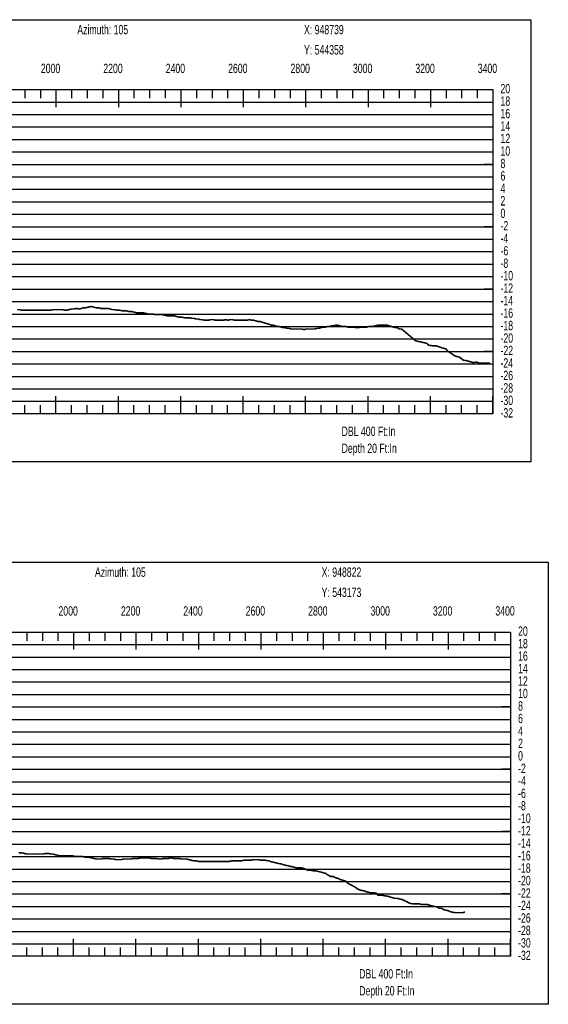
# Model space of a CAD drawing. Header units: inches. Extents: x 471865 to 538526, y 1054316 to 1102451.
# Tile 22 of 131: x 489721 to 491415, y 1056708 to 1059866. Entities that reach past the tile are written whole.
import ezdxf

# ---------------------------------------------------------------- set-up
doc = ezdxf.new("R2010")
doc.units = ezdxf.units.IN
doc.header["$MEASUREMENT"] = 0
for name, color, linetype in [('LABELS', 7, 'Continuous'), ('X_Gr1', 7, 'Continuous'), ('XSECTION', 7, 'Continuous')]:
    doc.layers.add(name, color=color, linetype=linetype)
doc.styles.get("Standard").update_dxf_attribs({"font": 'arial.ttf'})

msp = doc.modelspace()

# ---------------------------------------------------------------- linework, layer by layer
at = {"layer": 'X_Gr1', "color": 6, "linetype": 'Continuous', "lineweight": 18, "true_color": 0xff00ff, "transparency": 33554687, "const_width": 5}
for points in [[(489712.4, 1058936.3), (489720.2, 1058936.3), (489727.5, 1058934.3), (489734.7, 1058934.3), (489742.3, 1058934.3), (489750.1, 1058934.3), (489757.7, 1058934.3), (489765, 1058934.3), (489772.4, 1058934.3), (489780.2, 1058934.3), (489788.1, 1058934.3), (489795.7, 1058934.3), (489803.5, 1058934.3), (489811.5, 1058934.3), (489819.5, 1058934.3), (489826.7, 1058936.3), (489833.3, 1058936.3), (489844.6, 1058936.3), (489848.9, 1058936.3), (489857.7, 1058936.3), (489865.6, 1058934.3), (489872.5, 1058934.3), (489879.1, 1058936.3), (489886.2, 1058938.3), (489894.4, 1058938.3), (489903.5, 1058940.3), (489912.1, 1058938.3), (489919.4, 1058940.3), (489925.7, 1058942.3), (489932.8, 1058942.3), (489940.9, 1058944.3), (489949.6, 1058946.3), (489958.2, 1058944.3), (489966.1, 1058942.3), (489973.3, 1058942.3), (489980.5, 1058940.3), (489987.9, 1058940.3), (489995.4, 1058940.3), (490003, 1058940.3), (490010.7, 1058938.3), (490018.1, 1058936.3), (490025.6, 1058936.3), (490033.4, 1058934.3), (490041.3, 1058934.3), (490052.2, 1058932.3), (490055.7, 1058932.3), (490062.8, 1058932.3), (490070.7, 1058930.3), (490079.3, 1058930.3), (490087.6, 1058928.3), (490094.8, 1058926.3), (490101.3, 1058926.3), (490108.2, 1058926.3), (490116, 1058926.3), (490124.3, 1058924.3), (490132.7, 1058922.3), (490140.2, 1058922.3), (490147.2, 1058922.3), (490154.5, 1058920.3), (490162.5, 1058920.3), (490170.9, 1058920.3), (490178.9, 1058920.3), (490186.5, 1058918.3), (490193.5, 1058916.3), (490200.7, 1058916.3), (490208.3, 1058916.3), (490216.1, 1058916.3), (490223.7, 1058914.3), (490231, 1058912.3), (490238.3, 1058912.3), (490249.3, 1058910.3), (490252.9, 1058910.3), (490259.7, 1058910.3), (490266.2, 1058910.3), (490272.8, 1058908.3), (490279.4, 1058908.3), (490286.2, 1058906.3), (490292.7, 1058906.3), (490298.8, 1058904.3), (490305.2, 1058904.3), (490312.4, 1058902.3), (490319.5, 1058902.3), (490325.9, 1058902.3), (490332, 1058904.3), (490342.3, 1058904.3), (490346.3, 1058902.3), (490354.1, 1058902.3), (490361.2, 1058902.3), (490367.6, 1058902.3), (490374.1, 1058902.3), (490381.3, 1058904.3), (490388.6, 1058902.3), (490395.9, 1058904.3), (490402.5, 1058904.3), (490409, 1058902.3), (490416.3, 1058902.3), (490423.8, 1058902.3), (490431, 1058902.3), (490437.6, 1058902.3), (490443.7, 1058902.3), (490450.3, 1058902.3), (490457.3, 1058904.3), (490464.2, 1058902.3), (490470.9, 1058902.3), (490477.4, 1058900.3), (490483.9, 1058898.3), (490490.5, 1058898.3), (490497.1, 1058896.3), (490503.1, 1058894.3), (490509, 1058892.3), (490518.5, 1058890.3), (490521.7, 1058888.3), (490528, 1058886.3), (490534.1, 1058886.3), (490539.9, 1058884.3), (490545.8, 1058882.3), (490551.7, 1058882.3), (490558.1, 1058880.3), (490565.1, 1058878.3), (490571.8, 1058878.3), (490577.7, 1058876.3), (490583.8, 1058876.3), (490590.5, 1058874.3), (490597.7, 1058874.3), (490604.9, 1058874.3), (490611.7, 1058874.3), (490618.1, 1058874.3), (490624.9, 1058874.3), (490632.2, 1058872.3), (490639.4, 1058874.3), (490645.8, 1058874.3), (490652, 1058874.3), (490659, 1058874.3), (490666.7, 1058874.3), (490673.9, 1058876.3), (490680.3, 1058876.3), (490686.1, 1058878.3), (490692.8, 1058880.3), (490700.7, 1058880.3), (490708.3, 1058882.3), (490714.8, 1058882.3), (490720.4, 1058884.3), (490726.2, 1058884.3), (490732.8, 1058886.3), (490740.1, 1058886.3), (490747.2, 1058884.3), (490753.5, 1058882.3), (490759.3, 1058882.3), (490765.6, 1058882.3), (490772.8, 1058880.3), (490779.7, 1058880.3), (490786.1, 1058880.3), (490792.4, 1058880.3), (490799.1, 1058878.3), (490806.1, 1058878.3), (490813.2, 1058880.3), (490820.1, 1058880.3), (490829.7, 1058880.3), (490832.9, 1058880.3), (490839.4, 1058882.3), (490846.3, 1058882.3), (490853.2, 1058882.3), (490859.5, 1058884.3), (490868.7, 1058886.3), (490872, 1058886.3), (490879, 1058886.3), (490886.2, 1058886.3), (490892.7, 1058886.3), (490898.6, 1058886.3), (490905, 1058884.3), (490912, 1058882.3), (490918.7, 1058880.3), (490924.5, 1058878.3), (490930.5, 1058878.3), (490937.5, 1058874.3), (490944.6, 1058874.3), (490949.8, 1058869.9), (490955, 1058865.5), (490960.2, 1058861.1), (490965.4, 1058856.7), (490970.6, 1058852.3), (490975.8, 1058847.9), (490981, 1058843.5), (490986.1, 1058839.1), (490989.4, 1058836.3), (490991.3, 1058835.9), (490996.5, 1058834.7), (491001.7, 1058833.6), (491006.9, 1058832.4), (491012.2, 1058831.3), (491017.4, 1058830.1), (491022.6, 1058829), (491025.5, 1058828.3), (491027.8, 1058825.7), (491030.7, 1058822.3), (491033, 1058822), (491038.2, 1058821.2), (491043.4, 1058820.4), (491044.1, 1058820.3), (491047.9, 1058820.3), (491048.6, 1058820.3), (491053.8, 1058820.3), (491055, 1058820.3), (491059, 1058819), (491064.2, 1058817.3), (491067.2, 1058816.3), (491069.4, 1058815.4), (491072, 1058814.3), (491074.6, 1058813.6), (491079.8, 1058812.2), (491085, 1058810.8), (491086.7, 1058810.3), (491090.2, 1058805.8), (491091.4, 1058804.3), (491095.4, 1058801.5), (491099.8, 1058798.3), (491100.6, 1058797.8), (491105.8, 1058794.3), (491111, 1058790.7), (491114.6, 1058788.3), (491127.5, 1058784.3), (491132.4, 1058782.3), (491142.2, 1058774.3), (491154.4, 1058772.3), (491174.9, 1058766.3), (491185.1, 1058768.3), (491195.3, 1058764.3), (491220, 1058764.3), (491228.4, 1058764.3)], [(489718, 1057194.1), (489726.8, 1057194.1), (489735.6, 1057192.1), (489743.6, 1057190.1), (489751, 1057190.1), (489758.4, 1057190.1), (489766.3, 1057190.1), (489774.4, 1057190.1), (489782.5, 1057190.1), (489790.1, 1057190.1), (489797.2, 1057190.1), (489804.2, 1057192.1), (489811.1, 1057192.1), (489822.2, 1057190.1), (489826.1, 1057190.1), (489834.3, 1057188.1), (489842.8, 1057186.1), (489851, 1057184.1), (489858.5, 1057184.1), (489865.8, 1057184.1), (489873.4, 1057184.1), (489881.8, 1057184.1), (489891, 1057184.1), (489900.3, 1057182.1), (489908.9, 1057182.1), (489916.3, 1057182.1), (489923.3, 1057182.1), (489930.9, 1057180.1), (489939.8, 1057180.1), (489949.3, 1057178.1), (489958.5, 1057176.1), (489966.8, 1057174.1), (489974.4, 1057174.1), (489982, 1057174.1), (489989.9, 1057176.1), (489997.9, 1057176.1), (490005.9, 1057176.1), (490013.6, 1057174.1), (490021.4, 1057174.1), (490029.8, 1057172.1), (490038.3, 1057172.1), (490046.5, 1057172.1), (490054.1, 1057174.1), (490061.8, 1057174.1), (490069.4, 1057174.1), (490077.1, 1057174.1), (490085, 1057176.1), (490093.1, 1057176.1), (490101.2, 1057176.1), (490109.5, 1057178.1), (490117.7, 1057178.1), (490125.6, 1057178.1), (490133.5, 1057178.1), (490141.6, 1057176.1), (490149.7, 1057176.1), (490157.9, 1057176.1), (490166.5, 1057174.1), (490174.6, 1057174.1), (490182, 1057176.1), (490189.6, 1057176.1), (490197.3, 1057176.1), (490205.6, 1057178.1), (490214, 1057176.1), (490222.8, 1057176.1), (490231.4, 1057176.1), (490239.7, 1057174.1), (490247.5, 1057174.1), (490255.1, 1057174.1), (490263, 1057172.1), (490271.2, 1057170.1), (490279.4, 1057168.1), (490287.4, 1057168.1), (490295.1, 1057166.1), (490302.9, 1057166.1), (490311.4, 1057166.1), (490319.7, 1057166.1), (490327.5, 1057166.1), (490335.1, 1057166.1), (490343, 1057166.1), (490351.7, 1057166.1), (490364.1, 1057166.1), (490367.9, 1057166.1), (490375.2, 1057166.1), (490382.8, 1057166.1), (490391.3, 1057166.1), (490399.7, 1057168.1), (490407.3, 1057168.1), (490414.4, 1057168.1), (490422.1, 1057168.1), (490430.5, 1057168.1), (490438.7, 1057170.1), (490446.5, 1057170.1), (490454.1, 1057170.1), (490461.8, 1057170.1), (490470, 1057172.1), (490482, 1057172.1), (490486, 1057172.1), (490493.6, 1057170.1), (490501, 1057170.1), (490508.2, 1057170.1), (490519.9, 1057168.1), (490524.1, 1057166.1), (490532.5, 1057164.1), (490540.7, 1057162.1), (490548.6, 1057160.1), (490560.3, 1057158.1), (490564.6, 1057156.1), (490573.4, 1057154.1), (490582.1, 1057152.1), (490589.9, 1057150.1), (490600.7, 1057148.1), (490604.8, 1057146.1), (490613.3, 1057146.1), (490622.1, 1057146.1), (490630.8, 1057144.1), (490638.9, 1057140.1), (490646.4, 1057138.1), (490653.6, 1057138.1), (490661.4, 1057136.1), (490670, 1057136.1), (490678.5, 1057134.1), (490686.4, 1057132.1), (490693.6, 1057130.1), (490701.1, 1057128.1), (490709.6, 1057122.1), (490718, 1057118.1), (490725.8, 1057118.1), (490733.2, 1057114.1), (490740.9, 1057112.1), (490748.5, 1057108.1), (490756.2, 1057106.1), (490764.4, 1057104.1), (490772.8, 1057096.1), (490780.7, 1057092.1), (490788, 1057088.1), (490795.5, 1057084.1), (490803.8, 1057078.1), (490812.6, 1057074.1), (490824.6, 1057072.1), (490828.3, 1057070.1), (490835.8, 1057068.1), (490844.2, 1057066.1), (490852.8, 1057066.1), (490864.7, 1057064.1), (490868.3, 1057058.1), (490874.8, 1057058.1), (490882.1, 1057058.1), (490890.4, 1057056.1), (490903.7, 1057054.1), (490908, 1057052.1), (490915.6, 1057050.1), (490922.5, 1057048.1), (490929.7, 1057048.1), (490937.9, 1057046.1), (490946.7, 1057044.1), (490955.1, 1057040.1), (490963, 1057036.1), (490970.9, 1057032.1), (490982.9, 1057030.1), (490990.6, 1057030.1), (490994.3, 1057030.1), (491001.8, 1057030.1), (491010, 1057028.1), (491018.7, 1057028.1), (491027.1, 1057028.1), (491034.2, 1057026.1), (491040.9, 1057024.1), (491048.1, 1057022.1), (491060.4, 1057020.1), (491064.6, 1057016.1), (491072.2, 1057016.1), (491079.3, 1057012.1), (491085.7, 1057010.1), (491095, 1057008.1), (491098.3, 1057006.1), (491105, 1057004.1), (491115.5, 1057002.1), (491119, 1057002.1), (491129.1, 1057002.1), (491132.6, 1057002.1), (491140, 1057002.1), (491147.8, 1057004.1)]]:
    msp.add_lwpolyline(points, dxfattribs=at)
at = {"layer": 'XSECTION', "color": 18, "linetype": 'Continuous', "true_color": 0x000000}
for points in [[(487715.9, 1059866.3), (491358.3, 1059866.3), (491358.3, 1058448.3), (487715.9, 1058448.3), (487715.9, 1059866.3)], [(487837.1, 1059642.3), (491237.1, 1059642.3), (491237.1, 1058602.3), (487837.1, 1058602.3), (487837.1, 1059642.3)], [(489737.1, 1059642.3), (489737.1, 1059614.3)], [(489787.1, 1059642.3), (489787.1, 1059614.3)], [(489837.1, 1059642.3), (489837.1, 1059585.9)], [(489837.1, 1059642.3), (489837.1, 1059614.3)], [(489887.1, 1059642.3), (489887.1, 1059614.3)], [(489937.1, 1059642.3), (489937.1, 1059614.3)], [(489987.1, 1059642.3), (489987.1, 1059614.3)], [(490037.1, 1059642.3), (490037.1, 1059585.9)], [(490037.1, 1059642.3), (490037.1, 1059614.3)], [(490087.1, 1059642.3), (490087.1, 1059614.3)], [(490137.1, 1059642.3), (490137.1, 1059614.3)], [(490187.1, 1059642.3), (490187.1, 1059614.3)], [(490237.1, 1059642.3), (490237.1, 1059585.9)], [(490237.1, 1059642.3), (490237.1, 1059614.3)], [(490287.1, 1059642.3), (490287.1, 1059614.3)], [(490337.1, 1059642.3), (490337.1, 1059614.3)], [(490387.1, 1059642.3), (490387.1, 1059614.3)], [(490437.1, 1059642.3), (490437.1, 1059585.9)], [(490437.1, 1059642.3), (490437.1, 1059614.3)], [(490487.1, 1059642.3), (490487.1, 1059614.3)], [(490537.1, 1059642.3), (490537.1, 1059614.3)], [(490587.1, 1059642.3), (490587.1, 1059614.3)], [(490637.1, 1059642.3), (490637.1, 1059585.9)], [(490637.1, 1059642.3), (490637.1, 1059614.3)], [(490687.1, 1059642.3), (490687.1, 1059614.3)], [(490737.1, 1059642.3), (490737.1, 1059614.3)], [(490787.1, 1059642.3), (490787.1, 1059614.3)], [(490837.1, 1059642.3), (490837.1, 1059585.9)], [(490837.1, 1059642.3), (490837.1, 1059614.3)], [(490887.1, 1059642.3), (490887.1, 1059614.3)], [(490937.1, 1059642.3), (490937.1, 1059614.3)], [(490987.1, 1059642.3), (490987.1, 1059614.3)], [(491037.1, 1059642.3), (491037.1, 1059585.9)], [(491037.1, 1059642.3), (491037.1, 1059614.3)], [(491087.1, 1059642.3), (491087.1, 1059614.3)], [(491137.1, 1059642.3), (491137.1, 1059614.3)], [(491187.1, 1059642.3), (491187.1, 1059614.3)], [(491237.1, 1059642.3), (491237.1, 1059585.9)], [(491237.1, 1059642.3), (491237.1, 1059614.3)], [(491237.1, 1059402.3), (491209.1, 1059402.3)], [(491237.1, 1059202.3), (491209.1, 1059202.3)], [(491237.1, 1059002.3), (491209.1, 1059002.3)], [(491237.1, 1058802.3), (491209.1, 1058802.3)], [(489837.1, 1058602.3), (489837.1, 1058658.7)], [(490037.1, 1058602.3), (490037.1, 1058658.7)], [(490237.1, 1058602.3), (490237.1, 1058658.7)], [(490437.1, 1058602.3), (490437.1, 1058658.7)], [(490637.1, 1058602.3), (490637.1, 1058658.7)], [(490837.1, 1058602.3), (490837.1, 1058658.7)], [(491037.1, 1058602.3), (491037.1, 1058658.7)], [(491237.1, 1058602.3), (491237.1, 1058658.7)], [(489737.1, 1058602.3), (489737.1, 1058630.3)], [(489787.1, 1058602.3), (489787.1, 1058630.3)], [(489837.1, 1058602.3), (489837.1, 1058630.3)], [(489887.1, 1058602.3), (489887.1, 1058630.3)], [(489937.1, 1058602.3), (489937.1, 1058630.3)], [(489987.1, 1058602.3), (489987.1, 1058630.3)], [(490037.1, 1058602.3), (490037.1, 1058630.3)], [(490087.1, 1058602.3), (490087.1, 1058630.3)], [(490137.1, 1058602.3), (490137.1, 1058630.3)], [(490187.1, 1058602.3), (490187.1, 1058630.3)], [(490237.1, 1058602.3), (490237.1, 1058630.3)], [(490287.1, 1058602.3), (490287.1, 1058630.3)], [(490337.1, 1058602.3), (490337.1, 1058630.3)], [(490387.1, 1058602.3), (490387.1, 1058630.3)], [(490437.1, 1058602.3), (490437.1, 1058630.3)], [(490487.1, 1058602.3), (490487.1, 1058630.3)], [(490537.1, 1058602.3), (490537.1, 1058630.3)], [(490587.1, 1058602.3), (490587.1, 1058630.3)], [(490637.1, 1058602.3), (490637.1, 1058630.3)], [(490687.1, 1058602.3), (490687.1, 1058630.3)], [(490737.1, 1058602.3), (490737.1, 1058630.3)], [(490787.1, 1058602.3), (490787.1, 1058630.3)], [(490837.1, 1058602.3), (490837.1, 1058630.3)], [(490887.1, 1058602.3), (490887.1, 1058630.3)], [(490937.1, 1058602.3), (490937.1, 1058630.3)], [(490987.1, 1058602.3), (490987.1, 1058630.3)], [(491037.1, 1058602.3), (491037.1, 1058630.3)], [(491087.1, 1058602.3), (491087.1, 1058630.3)], [(491137.1, 1058602.3), (491137.1, 1058630.3)], [(491187.1, 1058602.3), (491187.1, 1058630.3)], [(491237.1, 1058602.3), (491237.1, 1058630.3)], [(487772.3, 1058126.1), (491414.7, 1058126.1), (491414.7, 1056708.1), (487772.3, 1056708.1), (487772.3, 1058126.1)], [(487893.5, 1057902.1), (491293.5, 1057902.1), (491293.5, 1056862.1), (487893.5, 1056862.1), (487893.5, 1057902.1)], [(489743.5, 1057902.1), (489743.5, 1057874.1)], [(489793.5, 1057902.1), (489793.5, 1057874.1)], [(489843.5, 1057902.1), (489843.5, 1057874.1)], [(489893.5, 1057902.1), (489893.5, 1057845.7)], [(489893.5, 1057902.1), (489893.5, 1057874.1)], [(489943.5, 1057902.1), (489943.5, 1057874.1)], [(489993.5, 1057902.1), (489993.5, 1057874.1)], [(490043.5, 1057902.1), (490043.5, 1057874.1)], [(490093.5, 1057902.1), (490093.5, 1057845.7)], [(490093.5, 1057902.1), (490093.5, 1057874.1)], [(490143.5, 1057902.1), (490143.5, 1057874.1)], [(490193.5, 1057902.1), (490193.5, 1057874.1)], [(490243.5, 1057902.1), (490243.5, 1057874.1)], [(490293.5, 1057902.1), (490293.5, 1057845.7)], [(490293.5, 1057902.1), (490293.5, 1057874.1)], [(490343.5, 1057902.1), (490343.5, 1057874.1)], [(490393.5, 1057902.1), (490393.5, 1057874.1)], [(490443.5, 1057902.1), (490443.5, 1057874.1)], [(490493.5, 1057902.1), (490493.5, 1057845.7)], [(490493.5, 1057902.1), (490493.5, 1057874.1)], [(490543.5, 1057902.1), (490543.5, 1057874.1)], [(490593.5, 1057902.1), (490593.5, 1057874.1)], [(490643.5, 1057902.1), (490643.5, 1057874.1)], [(490693.5, 1057902.1), (490693.5, 1057845.7)], [(490693.5, 1057902.1), (490693.5, 1057874.1)], [(490743.5, 1057902.1), (490743.5, 1057874.1)], [(490793.5, 1057902.1), (490793.5, 1057874.1)], [(490843.5, 1057902.1), (490843.5, 1057874.1)], [(490893.5, 1057902.1), (490893.5, 1057845.7)], [(490893.5, 1057902.1), (490893.5, 1057874.1)], [(490943.5, 1057902.1), (490943.5, 1057874.1)], [(490993.5, 1057902.1), (490993.5, 1057874.1)], [(491043.5, 1057902.1), (491043.5, 1057874.1)], [(491093.5, 1057902.1), (491093.5, 1057845.7)], [(491093.5, 1057902.1), (491093.5, 1057874.1)], [(491143.5, 1057902.1), (491143.5, 1057874.1)], [(491193.5, 1057902.1), (491193.5, 1057874.1)], [(491243.5, 1057902.1), (491243.5, 1057874.1)], [(491293.5, 1057902.1), (491293.5, 1057845.7)], [(491293.5, 1057902.1), (491293.5, 1057874.1)], [(491293.5, 1057662.1), (491265.5, 1057662.1)], [(491293.5, 1057462.1), (491265.5, 1057462.1)], [(491293.5, 1057262.1), (491265.5, 1057262.1)], [(491293.5, 1057062.1), (491265.5, 1057062.1)], [(489893.5, 1056862.1), (489893.5, 1056918.5)], [(490093.5, 1056862.1), (490093.5, 1056918.5)], [(490293.5, 1056862.1), (490293.5, 1056918.5)], [(490493.5, 1056862.1), (490493.5, 1056918.5)], [(490693.5, 1056862.1), (490693.5, 1056918.5)], [(490893.5, 1056862.1), (490893.5, 1056918.5)], [(491093.5, 1056862.1), (491093.5, 1056918.5)], [(491293.5, 1056862.1), (491293.5, 1056918.5)], [(489743.5, 1056862.1), (489743.5, 1056890.1)], [(489793.5, 1056862.1), (489793.5, 1056890.1)], [(489843.5, 1056862.1), (489843.5, 1056890.1)], [(489893.5, 1056862.1), (489893.5, 1056890.1)], [(489943.5, 1056862.1), (489943.5, 1056890.1)], [(489993.5, 1056862.1), (489993.5, 1056890.1)], [(490043.5, 1056862.1), (490043.5, 1056890.1)], [(490093.5, 1056862.1), (490093.5, 1056890.1)], [(490143.5, 1056862.1), (490143.5, 1056890.1)], [(490193.5, 1056862.1), (490193.5, 1056890.1)], [(490243.5, 1056862.1), (490243.5, 1056890.1)], [(490293.5, 1056862.1), (490293.5, 1056890.1)], [(490343.5, 1056862.1), (490343.5, 1056890.1)], [(490393.5, 1056862.1), (490393.5, 1056890.1)], [(490443.5, 1056862.1), (490443.5, 1056890.1)], [(490493.5, 1056862.1), (490493.5, 1056890.1)], [(490543.5, 1056862.1), (490543.5, 1056890.1)], [(490593.5, 1056862.1), (490593.5, 1056890.1)], [(490643.5, 1056862.1), (490643.5, 1056890.1)], [(490693.5, 1056862.1), (490693.5, 1056890.1)], [(490743.5, 1056862.1), (490743.5, 1056890.1)], [(490793.5, 1056862.1), (490793.5, 1056890.1)], [(490843.5, 1056862.1), (490843.5, 1056890.1)], [(490893.5, 1056862.1), (490893.5, 1056890.1)], [(490943.5, 1056862.1), (490943.5, 1056890.1)], [(490993.5, 1056862.1), (490993.5, 1056890.1)], [(491043.5, 1056862.1), (491043.5, 1056890.1)], [(491093.5, 1056862.1), (491093.5, 1056890.1)], [(491143.5, 1056862.1), (491143.5, 1056890.1)], [(491193.5, 1056862.1), (491193.5, 1056890.1)], [(491243.5, 1056862.1), (491243.5, 1056890.1)], [(491293.5, 1056862.1), (491293.5, 1056890.1)]]:
    msp.add_lwpolyline(points, dxfattribs=at)
at = {"layer": 'XSECTION', "color": 18, "true_color": 0x000000}
for points in [[(487837.1, 1059602.3), (491237.1, 1059602.3)], [(487837.1, 1059562.3), (491237.1, 1059562.3)], [(487837.1, 1059522.3), (491237.1, 1059522.3)], [(487837.1, 1059482.3), (491237.1, 1059482.3)], [(487837.1, 1059442.3), (491237.1, 1059442.3)], [(487837.1, 1059402.3), (491237.1, 1059402.3)], [(487837.1, 1059362.3), (491237.1, 1059362.3)], [(487837.1, 1059322.3), (491237.1, 1059322.3)], [(487837.1, 1059282.3), (491237.1, 1059282.3)], [(487837.1, 1059242.3), (491237.1, 1059242.3)], [(487837.1, 1059202.3), (491237.1, 1059202.3)], [(487837.1, 1059162.3), (491237.1, 1059162.3)], [(487837.1, 1059122.3), (491237.1, 1059122.3)], [(487837.1, 1059082.3), (491237.1, 1059082.3)], [(487837.1, 1059042.3), (491237.1, 1059042.3)], [(487837.1, 1059002.3), (491237.1, 1059002.3)], [(487837.1, 1058962.3), (491237.1, 1058962.3)], [(487837.1, 1058922.3), (491237.1, 1058922.3)], [(487837.1, 1058882.3), (491237.1, 1058882.3)], [(487837.1, 1058842.3), (491237.1, 1058842.3)], [(487837.1, 1058802.3), (491237.1, 1058802.3)], [(487837.1, 1058762.3), (491237.1, 1058762.3)], [(487837.1, 1058722.3), (491237.1, 1058722.3)], [(487837.1, 1058682.3), (491237.1, 1058682.3)], [(487837.1, 1058642.3), (491237.1, 1058642.3)], [(487893.5, 1057862.1), (491293.5, 1057862.1)], [(487893.5, 1057822.1), (491293.5, 1057822.1)], [(487893.5, 1057782.1), (491293.5, 1057782.1)], [(487893.5, 1057742.1), (491293.5, 1057742.1)], [(487893.5, 1057702.1), (491293.5, 1057702.1)], [(487893.5, 1057662.1), (491293.5, 1057662.1)], [(487893.5, 1057622.1), (491293.5, 1057622.1)], [(487893.5, 1057582.1), (491293.5, 1057582.1)], [(487893.5, 1057542.1), (491293.5, 1057542.1)], [(487893.5, 1057502.1), (491293.5, 1057502.1)], [(487893.5, 1057462.1), (491293.5, 1057462.1)], [(487893.5, 1057422.1), (491293.5, 1057422.1)], [(487893.5, 1057382.1), (491293.5, 1057382.1)], [(487893.5, 1057342.1), (491293.5, 1057342.1)], [(487893.5, 1057302.1), (491293.5, 1057302.1)], [(487893.5, 1057262.1), (491293.5, 1057262.1)], [(487893.5, 1057222.1), (491293.5, 1057222.1)], [(487893.5, 1057182.1), (491293.5, 1057182.1)], [(487893.5, 1057142.1), (491293.5, 1057142.1)], [(487893.5, 1057102.1), (491293.5, 1057102.1)], [(487893.5, 1057062.1), (491293.5, 1057062.1)], [(487893.5, 1057022.1), (491293.5, 1057022.1)], [(487893.5, 1056982.1), (491293.5, 1056982.1)], [(487893.5, 1056942.1), (491293.5, 1056942.1)], [(487893.5, 1056902.1), (491293.5, 1056902.1)]]:
    msp.add_lwpolyline(points, dxfattribs=at)

# ---------------------------------------------------------------- texts
at = {"layer": 'LABELS', "color": 18, "true_color": 0x000000, "width": 0.666667}
for s, p in [('Azimuth: 105', (489905.5, 1059819.5)), ('X: 948739', (490631.9, 1059819.5)), ('Y: 544358', (490631.9, 1059754.7)), ('2000', (489788.7, 1059695.1)), ('2200', (489988.7, 1059695.1)), ('2400', (490188.7, 1059695.1)), ('2600', (490388.7, 1059695.1)), ('2800', (490588.7, 1059695.1)), ('3000', (490788.7, 1059695.1)), ('3200', (490988.7, 1059695.1)), ('3400', (491188.7, 1059695.1)), ('20', (491261.5, 1059630.3)), ('18', (491261.5, 1059590.3)), ('16', (491261.5, 1059550.3)), ('14', (491261.5, 1059510.3)), ('12', (491261.5, 1059470.3)), ('10', (491261.5, 1059430.3)), ('8', (491261.5, 1059390.3)), ('6', (491261.5, 1059350.3)), ('4', (491261.5, 1059310.3)), ('2', (491261.5, 1059270.3)), ('0', (491261.5, 1059230.3)), ('-2', (491261.5, 1059190.3)), ('-4', (491261.5, 1059150.3)), ('-6', (491261.5, 1059110.3)), ('-8', (491261.5, 1059070.3)), ('-10', (491261.5, 1059030.3)), ('-12', (491261.5, 1058990.3)), ('-14', (491261.5, 1058950.3)), ('-16', (491261.5, 1058910.3)), ('-18', (491261.5, 1058870.3)), ('-20', (491261.5, 1058830.3)), ('-22', (491261.5, 1058790.3)), ('-24', (491261.5, 1058750.3)), ('-26', (491261.5, 1058710.3)), ('-28', (491261.5, 1058670.3)), ('-30', (491261.5, 1058630.3)), ('-32', (491261.5, 1058590.3)), ('DBL 400 Ft:In', (490752.3, 1058531.1)), ('Depth 20 Ft:In', (490752.3, 1058476.7)), ('Azimuth: 105', (489961.9, 1058079.3)), ('X: 948822', (490688.3, 1058079.3)), ('Y: 543173', (490688.3, 1058014.5)), ('2000', (489845.1, 1057954.9)), ('2200', (490045.1, 1057954.9)), ('2400', (490245.1, 1057954.9)), ('2600', (490445.1, 1057954.9)), ('2800', (490645.1, 1057954.9)), ('3000', (490845.1, 1057954.9)), ('3200', (491045.1, 1057954.9)), ('3400', (491245.1, 1057954.9)), ('20', (491317.9, 1057890.1)), ('18', (491317.9, 1057850.1)), ('16', (491317.9, 1057810.1)), ('14', (491317.9, 1057770.1)), ('12', (491317.9, 1057730.1)), ('10', (491317.9, 1057690.1)), ('8', (491317.9, 1057650.1)), ('6', (491317.9, 1057610.1)), ('4', (491317.9, 1057570.1)), ('2', (491317.9, 1057530.1)), ('0', (491317.9, 1057490.1)), ('-2', (491317.9, 1057450.1)), ('-4', (491317.9, 1057410.1)), ('-6', (491317.9, 1057370.1)), ('-8', (491317.9, 1057330.1)), ('-10', (491317.9, 1057290.1)), ('-12', (491317.9, 1057250.1)), ('-14', (491317.9, 1057210.1)), ('-16', (491317.9, 1057170.1)), ('-18', (491317.9, 1057130.1)), ('-20', (491317.9, 1057090.1)), ('-22', (491317.9, 1057050.1)), ('-24', (491317.9, 1057010.1)), ('-26', (491317.9, 1056970.1)), ('-28', (491317.9, 1056930.1)), ('-30', (491317.9, 1056890.1)), ('-32', (491317.9, 1056850.1)), ('DBL 400 Ft:In', (490808.7, 1056790.9)), ('Depth 20 Ft:In', (490808.7, 1056736.5))]:
    msp.add_text(s, height=30, dxfattribs=at).set_placement(p)

doc.saveas('drawing.dxf')
